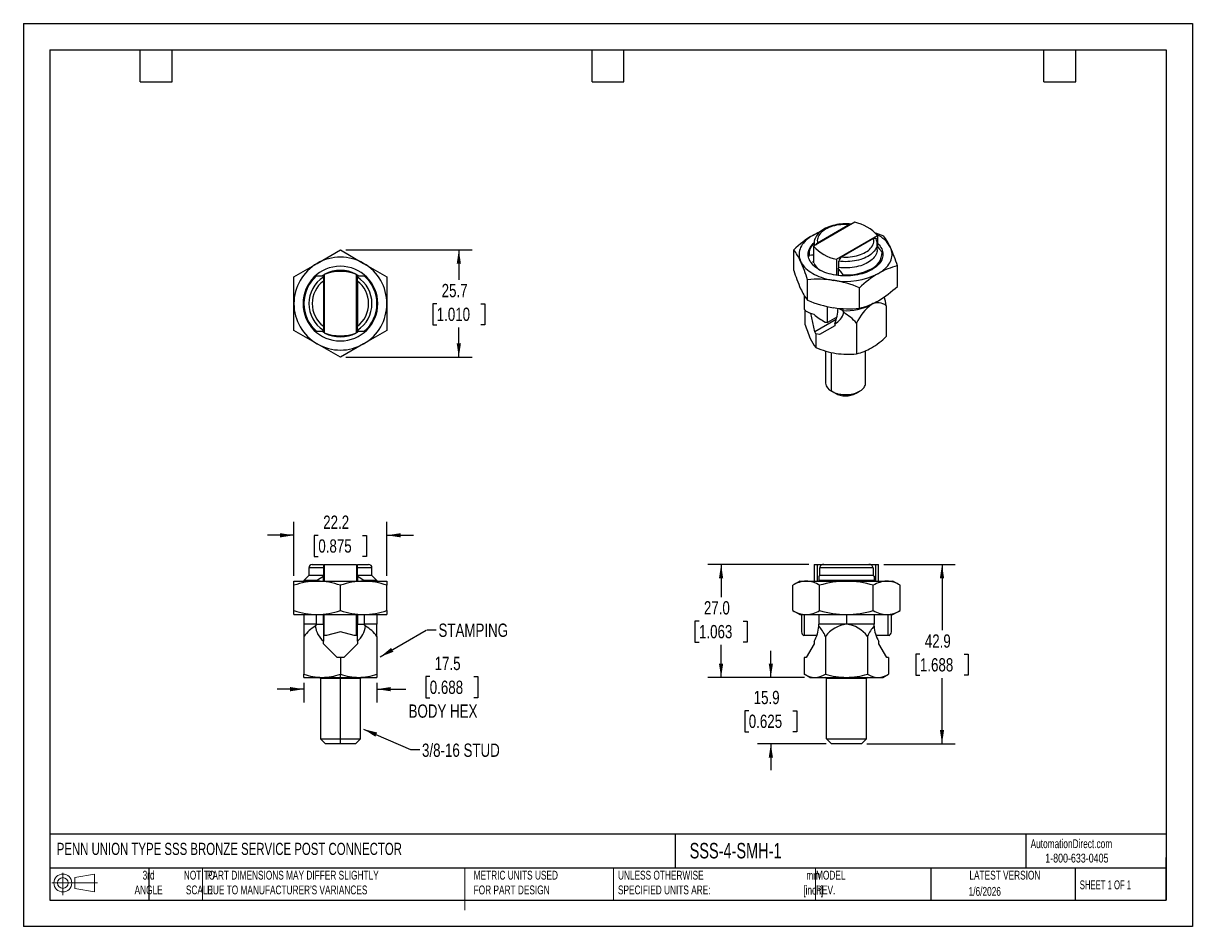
# Model space of a CAD drawing. Header units: millimetres. Extents: x 0 to 279, y 0 to 216.
import ezdxf

# ---------------------------------------------------------------- set-up
doc = ezdxf.new("R2010")
doc.units = ezdxf.units.MM
doc.linetypes.add('CENTERX2', pattern=[20.32, 12.7, -2.54, 2.54, -2.54])
doc.layers.add('DIMENSIONS', color=140, linetype='Continuous', lineweight=25)
doc.layers.add('TEXT', color=140, linetype='Continuous', lineweight=25)
doc.layers.add('SLD-DEFPOINTS', color=7, linetype='Continuous')
doc.styles.add('SLDTEXTSTYLE0', font='TXT', dxfattribs={"width": 0.7})
doc.styles.add('SLDTEXTSTYLE1', font='TXT', dxfattribs={"width": 0.65})
doc.styles.add('SLDTEXTSTYLE2', font='TXT', dxfattribs={"width": 0.75})
doc.dimstyles.new('SLDDIMSTYLE0', dxfattribs={"dimtxt": 3.175, "dimasz": 3.302, "dimexe": 0, "dimexo": 0.0625, "dimgap": 0.79375, "dimtad": 0, "dimtih": 1, "dimtoh": 1, "dimdec": 1, "dimrnd": 1e-09, "dimzin": 12, "dimdsep": 46, "dimtxsty": 'SLDTEXTSTYLE2', "dimsah": 1, "dimcen": 0.09, "dimadec": 0, "dimazin": 3, "dimtfac": 1, "dimtdec": 1, "dimtmove": 0, "dimatfit": 0, "dimfxl": 0, "dimfrac": 2, "dimtolj": 1, "dimtzin": 12, "dimarcsym": 0})
doc.dimstyles.new('SLDDIMSTYLE1', dxfattribs={"dimtxt": 0.18, "dimasz": 3.302, "dimexe": 0, "dimexo": 0.0625, "dimgap": 0, "dimtad": 0, "dimtih": 1, "dimtoh": 1, "dimdec": 0, "dimrnd": 1e-09, "dimzin": 0, "dimdsep": 46, "dimtxsty": 'Standard', "dimsah": 1, "dimcen": 0.09, "dimadec": 0, "dimazin": 0, "dimtfac": 3.302, "dimtdec": 0, "dimtofl": 0, "dimtmove": 0, "dimatfit": 3, "dimfxl": 0, "dimfrac": 2, "dimtolj": 1, "dimtzin": 0, "dimarcsym": 0})
doc.dimstyles.new('SLDDIMSTYLE2', dxfattribs={"dimtxt": 3.175, "dimasz": 3.302, "dimexe": 0, "dimexo": 0.0625, "dimgap": 0.79375, "dimtad": 0, "dimtih": 1, "dimtoh": 1, "dimdec": 1, "dimrnd": 1e-09, "dimzin": 12, "dimdsep": 46, "dimtxsty": 'SLDTEXTSTYLE2', "dimsah": 1, "dimcen": 0.09, "dimadec": 0, "dimazin": 3, "dimtfac": 1, "dimtdec": 1, "dimtofl": 0, "dimtmove": 0, "dimatfit": 3, "dimfxl": 0, "dimfrac": 2, "dimtolj": 1, "dimtzin": 12, "dimarcsym": 0})
doc.dimstyles.new('SLDDIMSTYLE3', dxfattribs={"dimtxt": 3.175, "dimasz": 3.302, "dimexe": 0, "dimexo": 0.0625, "dimgap": 0.79375, "dimtad": 0, "dimtih": 1, "dimtoh": 1, "dimdec": 1, "dimrnd": 1e-09, "dimzin": 4, "dimdsep": 46, "dimtxsty": 'SLDTEXTSTYLE2', "dimsah": 1, "dimcen": 0.09, "dimadec": 0, "dimazin": 1, "dimtfac": 1, "dimtdec": 1, "dimtofl": 0, "dimtmove": 0, "dimatfit": 3, "dimfxl": 0, "dimfrac": 2, "dimtolj": 1, "dimtzin": 12, "dimarcsym": 0})

# ---------------------------------------------------------------- blocks, each defined once
blk = doc.blocks.new('Block11')
at = {"color": 7, "linetype": 'Continuous', "lineweight": 18}
for p, q in [((0, 2.88), (10.87, 2.88)), ((2.59, 5.31), (2.59, 0)), ((5.48, 4.17), (10.18, 5.03)), ((5.48, 1.6), (5.48, 4.17)), ((10.18, 5.03), (10.18, 0.73)), ((5.48, 1.6), (10.18, 0.73))]:
    blk.add_line(p, q, dxfattribs=at)
for radius in [2.15, 1.29]:
    blk.add_circle((2.59, 2.88), radius, dxfattribs=at)
blk = doc.blocks.new('Block12')
at = {"layer": 'SLD-DEFPOINTS'}
blk.add_blockref('Block11', (0, 0), dxfattribs=at)
blk = doc.blocks.new('_D')
at = {"layer": 'DIMENSIONS'}
for p, q in [((97.11, 59.75), (96.14, 59.75)), ((96.14, 59.75), (96.14, 54.71)), ((107.66, 59.75), (108.63, 59.75)), ((108.63, 59.75), (108.63, 54.71)), ((67.03, 56.76), (60.68, 56.76)), ((67.03, 58.31), (67.03, 53.58)), ((84.49, 58.31), (84.49, 53.58)), ((84.49, 56.76), (91.4, 56.76)), ((96.14, 54.71), (97.11, 54.71)), ((108.63, 54.71), (107.66, 54.71))]:
    blk.add_line(p, q, dxfattribs=at)
for points in [[(67.03, 56.76), (63.73, 57.27), (63.73, 56.25)], [(84.49, 56.76), (87.79, 56.25), (87.79, 57.27)]]:
    blk.add_solid(points, dxfattribs=at)
at = {"layer": 'DIMENSIONS', "char_height": 3.175, "attachment_point": 1, "style": 'SLDTEXTSTYLE2'}
for s, insert in [('17.5', (98.28, 64.49)), ('0.688', (97.11, 58.8)), ('BODY HEX', (92.05, 53.11))]:
    blk.add_mtext(s, dxfattribs=dict(at, insert=insert))
blk = doc.blocks.new('_D_1')
at = {"layer": 'DIMENSIONS'}
for p, q in [((64.65, 83.85), (64.65, 96.72)), ((86.87, 83.85), (86.87, 96.72)), ((64.65, 93.54), (58.3, 93.54)), ((70.48, 93.52), (69.51, 93.52)), ((69.51, 93.52), (69.51, 88.48)), ((81.04, 93.52), (82, 93.52)), ((82, 93.52), (82, 88.48)), ((86.87, 93.54), (93.22, 93.54)), ((69.51, 88.48), (70.48, 88.48)), ((82, 88.48), (81.04, 88.48))]:
    blk.add_line(p, q, dxfattribs=at)
for points in [[(64.65, 93.54), (61.34, 94.05), (61.34, 93.04)], [(86.87, 93.54), (90.17, 93.04), (90.17, 94.05)]]:
    blk.add_solid(points, dxfattribs=at)
at = {"layer": 'DIMENSIONS', "char_height": 3.175, "attachment_point": 1, "style": 'SLDTEXTSTYLE2'}
for s, insert in [('22.2', (71.65, 98.26)), ('0.875', (70.48, 92.57))]:
    blk.add_mtext(s, dxfattribs=dict(at, insert=insert))
blk = doc.blocks.new('_D_2')
at = {"layer": 'DIMENSIONS'}
for p, q in [((77.03, 161.75), (107.23, 161.75)), ((104.05, 161.75), (104.05, 154.63)), ((98.77, 148.9), (97.81, 148.9)), ((97.81, 148.9), (97.81, 143.86)), ((109.33, 148.9), (110.3, 148.9)), ((110.3, 148.9), (110.3, 143.86)), ((97.81, 143.86), (98.77, 143.86)), ((104.05, 136.09), (104.05, 143.21)), ((110.3, 143.86), (109.33, 143.86)), ((77.03, 136.09), (107.23, 136.09))]:
    blk.add_line(p, q, dxfattribs=at)
for points in [[(104.05, 161.75), (103.55, 158.45), (104.56, 158.45)], [(104.05, 136.09), (104.56, 139.39), (103.55, 139.39)]]:
    blk.add_solid(points, dxfattribs=at)
at = {"layer": 'DIMENSIONS', "char_height": 3.175, "attachment_point": 1, "style": 'SLDTEXTSTYLE2'}
for s, insert in [('25.7', (99.95, 153.63)), ('1.010', (98.77, 147.95))]:
    blk.add_mtext(s, dxfattribs=dict(at, insert=insert))
blk = doc.blocks.new('_D_3')
at = {"layer": 'DIMENSIONS'}
for p, q in [((178.61, 59.58), (178.61, 65.93)), ((186.68, 59.58), (175.44, 59.58)), ((173.34, 51.62), (172.37, 51.62)), ((172.37, 51.62), (172.37, 46.58)), ((183.89, 51.62), (184.86, 51.62)), ((184.86, 51.62), (184.86, 46.58)), ((172.37, 46.58), (173.34, 46.58)), ((184.86, 46.58), (183.89, 46.58)), ((191.84, 43.71), (175.44, 43.71)), ((178.61, 43.71), (178.61, 37.36))]:
    blk.add_line(p, q, dxfattribs=at)
for points in [[(178.61, 59.58), (179.12, 62.88), (178.11, 62.88)], [(178.61, 43.71), (178.11, 40.4), (179.12, 40.4)]]:
    blk.add_solid(points, dxfattribs=at)
at = {"layer": 'DIMENSIONS', "char_height": 3.175, "attachment_point": 1, "style": 'SLDTEXTSTYLE2'}
for s, insert in [('15.9', (174.51, 56.36)), ('0.625', (173.34, 50.67))]:
    blk.add_mtext(s, dxfattribs=dict(at, insert=insert))
blk = doc.blocks.new('_D_4')
at = {"layer": 'DIMENSIONS'}
for p, q in [((205.65, 86.57), (222.69, 86.57)), ((219.52, 86.57), (219.52, 70.85)), ((214.24, 65.11), (213.27, 65.11)), ((213.27, 65.11), (213.27, 60.07)), ((224.79, 65.11), (225.76, 65.11)), ((225.76, 65.11), (225.76, 60.07)), ((213.27, 60.07), (214.24, 60.07)), ((219.52, 43.71), (219.52, 59.43)), ((225.76, 60.07), (224.79, 60.07)), ((201.52, 43.71), (222.69, 43.71))]:
    blk.add_line(p, q, dxfattribs=at)
for points in [[(219.52, 86.57), (219.01, 83.27), (220.02, 83.27)], [(219.52, 43.71), (220.02, 47.01), (219.01, 47.01)]]:
    blk.add_solid(points, dxfattribs=at)
at = {"layer": 'DIMENSIONS', "char_height": 3.175, "attachment_point": 1, "style": 'SLDTEXTSTYLE2'}
for s, insert in [('42.9', (215.41, 69.85)), ('1.688', (214.24, 64.17))]:
    blk.add_mtext(s, dxfattribs=dict(at, insert=insert))
blk = doc.blocks.new('_D_5')
at = {"layer": 'DIMENSIONS'}
for p, q in [((187.72, 86.57), (163.55, 86.57)), ((166.73, 86.57), (166.73, 78.78)), ((161.45, 73.05), (160.48, 73.05)), ((160.48, 73.05), (160.48, 68.01)), ((172, 73.05), (172.97, 73.05)), ((172.97, 73.05), (172.97, 68.01)), ((160.48, 68.01), (161.45, 68.01)), ((166.73, 59.58), (166.73, 67.36)), ((172.97, 68.01), (172, 68.01)), ((186.68, 59.58), (163.55, 59.58))]:
    blk.add_line(p, q, dxfattribs=at)
for points in [[(166.73, 86.57), (166.22, 83.27), (167.23, 83.27)], [(166.73, 59.58), (167.23, 62.88), (166.22, 62.88)]]:
    blk.add_solid(points, dxfattribs=at)
at = {"layer": 'DIMENSIONS', "char_height": 3.175, "attachment_point": 1, "style": 'SLDTEXTSTYLE2'}
for s, insert in [('27.0', (162.62, 77.79)), ('1.063', (161.45, 72.1))]:
    blk.add_mtext(s, dxfattribs=dict(at, insert=insert))

msp = doc.modelspace()

# ---------------------------------------------------------------- linework, layer by layer
at = {"color": 7, "linetype": 'Continuous'}
for p, q in [((0, 215.9), (0, 0)), ((0, 215.9), (279.4, 215.9)), ((279.4, 215.9), (279.4, 0)), ((279.4, 0), (0, 0))]:
    msp.add_line(p, q, dxfattribs=at)
for p, q in [((198.66, 168.36), (188.8, 162.67)), ((197.4, 167.79), (189.79, 163.4)), ((194.28, 159.51), (204.14, 165.2)), ((204.14, 165.2), (204.14, 162.51)), ((188.8, 162.67), (188.8, 158.63)), ((188.93, 163.29), (188.93, 163.3)), ((188.93, 163.29), (188.93, 162.74)), ((203.15, 164.48), (195.54, 160.08)), ((204.01, 161.8), (204.01, 163.29)), ((204.01, 163.29), (204.01, 163.27)), ((204.01, 162.66), (204.01, 162.66)), ((70.2, 158.54), (75.76, 161.75)), ((75.76, 161.75), (81.31, 158.54)), ((184.08, 156.87), (184.08, 161.79)), ((187.74, 160.82), (187.74, 160.52)), ((187.76, 160.15), (187.76, 160.46)), ((194.28, 159.51), (194.28, 155.68)), ((205.2, 160.52), (205.2, 160.82)), ((64.65, 155.34), (70.2, 158.54)), ((81.31, 158.54), (86.87, 155.34)), ((194.67, 157.27), (194.67, 155.63)), ((194.85, 157.55), (194.85, 159.04)), ((202.64, 157.26), (202.64, 156.96)), ((208.86, 153.04), (208.86, 157.95)), ((64.65, 148.92), (64.65, 155.34)), ((70.05, 155.52), (71.69, 155.52)), ((71.69, 155.52), (71.69, 155.75)), ((71.69, 155.52), (71.69, 155.27)), ((71.69, 155.27), (71.69, 154.31)), ((71.69, 154.31), (71.69, 143.53)), ((71.89, 155.89), (71.89, 141.95)), ((79.63, 141.95), (79.63, 155.89)), ((79.82, 155.75), (79.82, 155.52)), ((79.82, 155.52), (81.47, 155.52)), ((79.82, 155.27), (79.82, 155.52)), ((79.82, 154.31), (79.82, 155.27)), ((79.82, 154.31), (79.82, 143.53)), ((86.87, 155.34), (86.87, 148.92)), ((187.4, 149.72), (187.4, 154.63)), ((195.84, 155.8), (195.84, 155.54)), ((199.79, 147.8), (199.79, 152.71)), ((64.65, 142.5), (64.65, 148.92)), ((67.03, 148.92), (66.83, 148.92)), ((84.49, 148.92), (84.69, 148.92)), ((86.87, 148.92), (86.87, 142.5)), ((186.66, 147.54), (186.66, 150.77)), ((192.14, 144.38), (192.14, 148.23)), ((203, 148.93), (202.64, 148.71)), ((202.64, 148.76), (202.64, 148.71)), ((206.21, 148.4), (206.21, 141.03)), ((186.73, 147.44), (186.73, 144.04)), ((189.1, 142.19), (188.2, 146.6)), ((194.38, 145.67), (192.14, 144.38)), ((194.89, 147.79), (195.84, 147.24)), ((195.84, 147.72), (195.84, 147.24)), ((70.2, 139.3), (64.65, 142.5)), ((71.69, 143.53), (71.69, 142.57)), ((71.69, 142.57), (71.69, 142.32)), ((79.82, 142.57), (79.82, 143.53)), ((79.82, 142.32), (79.82, 142.57)), ((86.87, 142.5), (81.31, 139.3)), ((194.24, 145.15), (189.1, 142.19)), ((193.87, 143.64), (190.23, 141.53)), ((193.87, 144.12), (193.87, 143.64)), ((199.08, 144.28), (199.08, 136.91)), ((71.69, 142.32), (71.69, 142.09)), ((79.82, 142.09), (79.82, 142.32)), ((189.34, 141.67), (189.1, 142.19)), ((189.34, 141.67), (189.34, 138.42)), ((190.23, 141.53), (189.34, 141.67)), ((75.76, 136.09), (70.2, 139.3)), ((81.31, 139.3), (75.76, 136.09)), ((191.71, 137.6), (191.71, 129.91)), ((193.1, 127.96), (193.1, 137.24)), ((201.23, 129.91), (201.23, 137.63)), ((193.94, 127.48), (193.1, 127.96)), ((199, 127.48), (199.84, 127.97)), ((68.22, 83.95), (67.03, 82.76)), ((68.22, 85.77), (68.22, 83.95)), ((71.69, 85.77), (68.22, 85.77)), ((71.69, 83.95), (68.22, 83.95)), ((69.01, 86.57), (71.69, 86.57)), ((71.69, 86.57), (71.69, 85.77)), ((71.69, 85.77), (71.69, 83.95)), ((71.69, 83.95), (71.69, 83.74)), ((71.89, 86.57), (79.63, 86.57)), ((71.89, 86.57), (71.89, 82.58)), ((79.63, 86.57), (79.63, 82.58)), ((79.82, 86.57), (82.51, 86.57)), ((79.82, 85.77), (79.82, 86.57)), ((79.82, 83.95), (79.82, 85.77)), ((83.3, 85.77), (79.82, 85.77)), ((83.3, 83.95), (79.82, 83.95)), ((79.82, 83.74), (79.82, 83.95)), ((83.3, 83.95), (83.3, 85.77)), ((84.49, 82.76), (83.3, 83.95)), ((188.99, 86.57), (188.99, 82.58)), ((188.99, 86.57), (189.71, 86.57)), ((189.71, 86.57), (189.71, 82.58)), ((189.71, 86.57), (191.3, 86.57)), ((203.03, 85.77), (190.33, 85.77)), ((190.33, 83.95), (190.33, 85.77)), ((203.03, 83.95), (190.33, 83.95)), ((191.3, 86.57), (202.07, 86.57)), ((202.07, 86.57), (203.65, 86.57)), ((203.03, 85.77), (203.03, 83.95)), ((203.65, 86.57), (203.65, 82.58)), ((203.65, 86.57), (204.38, 86.57)), ((204.38, 82.58), (204.38, 86.57)), ((64.65, 81.59), (64.65, 82.58)), ((64.65, 82.58), (70.2, 82.58)), ((64.65, 75.57), (64.65, 81.59)), ((67.03, 82.76), (67.03, 82.58)), ((70.05, 82.76), (67.03, 82.76)), ((70.05, 82.58), (70.05, 82.76)), ((70.2, 82.58), (81.31, 82.58)), ((71.69, 82.58), (71.69, 83.74)), ((75.76, 75.57), (75.76, 81.59)), ((79.82, 83.74), (79.82, 82.58)), ((81.31, 82.58), (86.87, 82.58)), ((81.47, 82.76), (81.47, 82.58)), ((84.49, 82.76), (81.47, 82.76)), ((84.49, 82.76), (84.49, 82.58)), ((86.87, 82.58), (86.87, 81.59)), ((86.87, 75.57), (86.87, 81.59)), ((185.57, 82.58), (183.85, 81.59)), ((183.85, 75.57), (183.85, 81.59)), ((185.57, 82.58), (187.06, 82.58)), ((187.06, 82.58), (196.68, 82.58)), ((190.08, 82.76), (190.08, 82.58)), ((196.68, 82.76), (190.08, 82.76)), ((190.27, 75.57), (190.27, 81.59)), ((203.29, 82.76), (196.68, 82.76)), ((196.68, 82.76), (196.68, 82.58)), ((196.68, 82.58), (206.31, 82.58)), ((203.1, 75.57), (203.1, 81.59)), ((203.29, 83.74), (203.29, 82.76)), ((203.29, 82.76), (203.29, 82.58)), ((206.31, 82.58), (207.79, 82.58)), ((209.52, 81.59), (207.79, 82.58)), ((209.51, 75.57), (209.51, 81.59)), ((64.65, 74.58), (64.65, 75.57)), ((86.87, 75.57), (86.87, 74.58)), ((183.85, 75.57), (185.57, 74.58)), ((207.79, 74.58), (209.52, 75.57)), ((64.65, 74.58), (70.2, 74.58)), ((67.03, 74.58), (67.03, 72.28)), ((70.05, 72.28), (70.05, 74.58)), ((70.2, 74.58), (81.31, 74.58)), ((71.69, 72.28), (71.69, 74.58)), ((71.89, 69.55), (71.89, 74.58)), ((79.63, 69.55), (79.63, 74.58)), ((79.82, 74.58), (79.82, 72.28)), ((81.31, 74.58), (86.87, 74.58)), ((81.47, 74.58), (81.47, 72.28)), ((84.49, 74.58), (84.49, 72.28)), ((185.57, 74.58), (187.06, 74.58)), ((185.95, 74.58), (185.95, 70.44)), ((186.68, 69.55), (186.68, 74.58)), ((187.06, 74.58), (196.68, 74.58)), ((190.08, 74.58), (190.08, 72.28)), ((196.68, 74.58), (206.31, 74.58)), ((196.68, 74.58), (196.68, 72.28)), ((203.29, 74.58), (203.29, 72.28)), ((206.31, 74.58), (207.79, 74.58)), ((206.68, 69.55), (206.68, 74.58)), ((207.41, 70.44), (207.41, 74.58)), ((70.05, 72.28), (67.03, 72.28)), ((70.05, 72.28), (71.69, 72.28)), ((71.69, 72.28), (71.69, 68.2)), ((75.76, 70.44), (72.44, 69.55)), ((79.08, 69.55), (75.76, 70.44)), ((79.82, 68.2), (79.82, 72.28)), ((79.82, 72.28), (81.47, 72.28)), ((84.49, 72.28), (81.47, 72.28)), ((196.68, 72.28), (190.08, 72.28)), ((203.29, 72.28), (196.68, 72.28)), ((67.03, 69.38), (67.03, 60.36)), ((71.69, 67.61), (71.69, 68.2)), ((74.96, 64.34), (71.69, 67.61)), ((72.44, 69.55), (71.89, 69.55)), ((79.82, 67.61), (76.56, 64.34)), ((79.63, 69.55), (79.08, 69.55)), ((79.82, 68.2), (79.82, 67.61)), ((84.49, 69.38), (84.49, 60.36)), ((186.68, 69.55), (186.48, 69.55)), ((189.59, 69.55), (186.68, 69.55)), ((188.95, 67.61), (187.06, 64.34)), ((188.95, 68.2), (188.95, 67.61)), ((191.64, 69.38), (191.64, 60.36)), ((201.72, 69.38), (201.72, 60.36)), ((206.68, 69.55), (203.77, 69.55)), ((204.42, 67.61), (204.42, 68.2)), ((206.3, 64.34), (204.42, 67.61)), ((206.88, 69.55), (206.68, 69.55)), ((75.76, 64.34), (74.96, 64.34)), ((75.76, 64.34), (75.76, 60.36)), ((76.56, 64.34), (75.76, 64.34)), ((186.6, 64.34), (186.6, 60.36)), ((187.06, 64.34), (186.6, 64.34)), ((206.76, 64.34), (206.3, 64.34)), ((206.76, 64.34), (206.76, 60.36)), ((67.03, 59.58), (67.03, 60.36)), ((67.03, 59.58), (71.39, 59.58)), ((71, 59.33), (71, 44.9)), ((75.76, 59.33), (71, 59.33)), ((71.39, 59.58), (75.76, 59.58)), ((75.76, 59.58), (75.76, 60.36)), ((75.76, 59.58), (80.12, 59.58)), ((75.76, 59.58), (75.76, 59.33)), ((75.76, 44.9), (75.76, 59.33)), ((80.52, 59.33), (75.76, 59.33)), ((80.12, 59.58), (84.49, 59.58)), ((80.52, 44.9), (80.52, 59.33)), ((84.49, 60.36), (84.49, 59.58)), ((187.95, 59.58), (186.6, 60.36)), ((187.95, 59.58), (189.12, 59.58)), ((189.12, 59.58), (196.68, 59.58)), ((201.44, 59.33), (191.92, 59.33)), ((191.92, 44.9), (191.92, 59.33)), ((196.68, 59.58), (204.24, 59.58)), ((201.44, 44.9), (201.44, 59.33)), ((204.24, 59.58), (205.41, 59.58)), ((205.41, 59.58), (206.77, 60.36)), ((71, 44.9), (72.19, 43.71)), ((71, 44.9), (75.76, 44.9)), ((75.76, 43.71), (75.76, 44.9)), ((75.76, 44.9), (80.52, 44.9)), ((79.33, 43.71), (80.52, 44.9)), ((191.92, 44.9), (201.44, 44.9)), ((193.11, 43.71), (191.92, 44.9)), ((200.25, 43.71), (201.44, 44.9)), ((75.76, 43.71), (72.19, 43.71)), ((79.33, 43.71), (75.76, 43.71)), ((200.25, 43.71), (193.11, 43.71))]:
    msp.add_line(p, q)
at = {"color": 140, "linetype": 'Continuous', "lineweight": 18}
for p, q in [((42.84, 13.97), (42.84, 6.35)), ((105.48, 13.97), (105.48, 6.35)), ((105.48, 11.59), (105.48, 3.97)), ((141, 13.97), (141, 6.35)), ((189.3, 13.97), (189.3, 6.35))]:
    msp.add_line(p, q, dxfattribs=at)
at = {"flags": 128}
for points in [[(197.8, 167.9), (197.34, 167.95), (196.84, 167.97), (196.34, 167.98), (195.83, 167.96), (195.33, 167.92), (194.84, 167.87), (194.35, 167.79), (193.87, 167.7), (193.4, 167.58), (192.95, 167.45), (192.51, 167.29), (192.08, 167.12), (191.68, 166.93), (191.29, 166.72), (190.93, 166.5), (190.59, 166.26), (190.28, 166), (190, 165.73), (189.74, 165.44), (189.52, 165.14), (189.34, 164.84), (189.19, 164.52), (189.07, 164.21), (188.99, 163.88), (188.94, 163.56), (188.93, 163.3)], [(197.4, 167.79), (196.89, 167.82), (196.37, 167.83), (195.85, 167.81), (195.33, 167.77), (194.83, 167.71), (194.33, 167.63), (193.84, 167.52), (193.37, 167.4), (192.92, 167.25), (192.49, 167.08), (192.08, 166.89), (191.7, 166.69), (191.35, 166.47), (191.02, 166.23), (190.73, 165.99), (190.48, 165.72), (190.26, 165.45), (190.07, 165.17), (189.93, 164.88), (189.82, 164.59), (189.75, 164.29), (189.72, 163.99), (189.74, 163.69), (189.79, 163.4)], [(197.85, 167.89), (197.65, 167.89), (197.4, 167.79)], [(188.61, 165.22), (188.17, 164.94), (187.75, 164.66), (187.37, 164.36), (187.01, 164.05), (186.69, 163.72), (186.4, 163.39), (186.14, 163.05), (185.92, 162.7), (185.74, 162.34), (185.59, 161.98), (185.48, 161.61), (185.4, 161.24), (185.36, 160.87), (185.36, 160.49), (185.4, 160.12), (185.48, 159.75), (185.59, 159.38), (185.74, 159.02)], [(188.61, 165.22), (189.52, 165.7), (190.44, 166.13)], [(203.59, 165.82), (204.28, 165.59), (205.54, 165.11)], [(202.78, 157.03), (202.36, 156.8), (201.91, 156.59), (201.43, 156.39), (200.94, 156.22), (200.42, 156.06), (199.89, 155.92), (199.34, 155.8), (198.78, 155.7), (198.21, 155.62), (197.64, 155.57), (197.05, 155.54), (196.47, 155.52), (195.89, 155.54), (195.3, 155.57), (194.73, 155.62), (194.16, 155.7), (193.6, 155.8), (193.05, 155.92), (192.52, 156.06), (192.01, 156.22), (191.51, 156.39), (191.03, 156.59), (190.58, 156.8), (190.16, 157.03), (189.76, 157.28), (189.39, 157.54), (189.05, 157.82), (188.74, 158.1), (188.46, 158.4), (188.22, 158.71), (188.01, 159.02), (187.84, 159.35), (187.71, 159.67), (187.62, 160.01), (187.56, 160.34), (187.54, 160.68), (187.56, 161.02), (187.62, 161.35), (187.71, 161.69), (187.84, 162.01), (188.01, 162.34), (188.22, 162.65), (188.46, 162.96), (188.74, 163.26), (188.92, 163.43)], [(189.79, 163.4), (189.55, 163.22), (189.35, 162.99)], [(204.01, 163.27), (203.99, 162.98), (203.94, 162.67), (203.84, 162.37), (203.71, 162.07), (203.54, 161.77), (203.33, 161.48), (203.09, 161.2), (202.82, 160.94), (202.51, 160.68), (202.17, 160.44), (201.8, 160.21), (201.41, 160), (200.99, 159.8), (200.54, 159.62), (200.08, 159.47), (199.6, 159.33), (199.1, 159.21), (198.59, 159.11), (198.06, 159.03), (197.53, 158.98), (197, 158.95), (196.46, 158.93), (195.92, 158.95), (195.38, 158.98), (194.85, 159.04)], [(195.54, 160.08), (196.05, 160.05), (196.57, 160.04), (197.09, 160.06), (197.61, 160.1), (198.11, 160.16), (198.61, 160.24), (199.1, 160.35), (199.57, 160.48), (200.02, 160.62), (200.45, 160.79), (200.86, 160.98), (201.24, 161.18), (201.59, 161.4), (201.92, 161.64), (202.21, 161.89), (202.46, 162.15), (202.68, 162.42), (202.87, 162.7), (203.01, 162.99), (203.12, 163.28), (203.19, 163.58), (203.22, 163.88), (203.2, 164.18), (203.15, 164.48)], [(204.14, 163.32), (204.2, 163.26), (204.48, 162.96), (204.72, 162.65), (204.93, 162.34), (205.1, 162.01), (205.23, 161.69), (205.32, 161.35), (205.38, 161.02), (205.4, 160.68), (205.38, 160.34), (205.32, 160.01), (205.23, 159.67), (205.1, 159.35), (204.93, 159.02), (204.72, 158.71), (204.48, 158.4), (204.2, 158.1), (203.89, 157.82), (203.55, 157.54), (203.18, 157.28), (202.78, 157.03)], [(203.15, 164.48), (203.39, 164.57), (203.61, 164.58), (203.7, 164.53), (203.77, 164.46), (203.8, 164.39)], [(204.01, 162.66), (204.58, 161.97), (205.18, 161.19)], [(204.33, 156.14), (204.77, 156.41), (205.19, 156.7), (205.57, 157), (205.93, 157.31), (206.25, 157.63), (206.54, 157.97), (206.8, 158.31), (207.02, 158.66), (207.2, 159.02), (207.35, 159.38), (207.47, 159.75), (207.54, 160.12), (207.58, 160.49), (207.58, 160.87), (207.54, 161.24), (207.47, 161.61), (207.35, 161.98), (207.2, 162.34)], [(187.76, 160.46), (188.36, 160.55), (188.8, 160.58)], [(204.01, 161.8), (203.99, 161.49), (203.94, 161.18), (203.84, 160.88), (203.71, 160.57), (203.54, 160.28), (203.33, 159.99), (203.09, 159.71), (202.82, 159.44), (202.51, 159.19), (202.17, 158.95), (201.8, 158.72), (201.41, 158.51), (200.99, 158.31), (200.54, 158.13), (200.08, 157.98), (199.6, 157.84), (199.1, 157.72), (198.59, 157.62), (198.06, 157.54), (197.53, 157.49), (197, 157.45), (196.46, 157.44), (195.92, 157.46), (195.38, 157.49), (194.85, 157.55)], [(185.74, 159.02), (185.92, 158.66), (186.14, 158.31), (186.4, 157.97), (186.69, 157.63), (187.01, 157.31), (187.37, 157), (187.75, 156.7), (188.17, 156.41), (188.61, 156.14), (189.08, 155.89), (189.58, 155.65), (190.1, 155.42), (190.64, 155.22), (191.2, 155.03), (191.77, 154.87), (192.37, 154.72), (192.97, 154.59), (193.59, 154.48)], [(188.8, 158.66), (188.79, 158.69), (188.67, 158.99)], [(194.67, 157.27), (194.77, 157.42), (194.85, 157.55)], [(194.67, 157.27), (195.24, 156.57), (195.84, 155.8)], [(71.35, 155.53), (71.78, 155.8), (71.89, 155.86)], [(79.63, 155.86), (79.73, 155.8), (80.17, 155.54)], [(196.04, 146.76), (195.93, 147.03), (195.84, 147.24)], [(70.05, 142.32), (70.89, 142.32), (71.69, 142.32)], [(71.89, 141.98), (71.78, 142.03), (71.35, 142.3)], [(80.17, 142.31), (79.73, 142.03), (79.63, 141.98)], [(79.82, 142.32), (80.63, 142.32), (81.47, 142.32)], [(193.1, 127.96), (193.42, 127.8), (193.76, 127.65), (194.12, 127.52), (194.5, 127.41), (194.9, 127.31), (195.31, 127.24), (195.73, 127.19), (196.15, 127.17), (196.58, 127.16), (197, 127.18), (197.43, 127.22), (197.84, 127.28), (198.24, 127.36), (198.63, 127.46), (199, 127.58), (199.36, 127.72), (199.68, 127.88), (199.99, 128.05), (200.26, 128.24), (200.5, 128.45), (200.71, 128.66), (200.89, 128.89), (201.03, 129.12), (201.14, 129.36), (201.2, 129.6), (201.23, 129.85), (201.23, 129.91)], [(190.08, 83.74), (190.22, 83.85), (190.33, 83.95)], [(203.03, 83.95), (203.17, 83.83), (203.29, 83.74)], [(70.05, 82.76), (70.89, 83.28), (71.69, 83.74)], [(79.82, 83.74), (80.63, 83.28), (81.47, 82.76)], [(190.08, 83.74), (190.08, 83.28), (190.08, 82.76)], [(67.03, 72.28), (67.03, 72.26), (67.03, 72.21), (67.03, 72.13), (67.03, 72.02), (67.03, 71.91), (67.03, 71.8), (67.03, 71.66), (67.03, 71.51), (67.03, 71.34), (67.03, 70.8), (67.03, 70.15), (67.03, 69.38)], [(70.05, 72.28), (69.88, 72.04), (69.76, 71.85)], [(81.76, 71.85), (81.6, 72.09), (81.47, 72.28)], [(84.49, 69.38), (84.49, 69.78), (84.49, 70.15), (84.49, 70.49), (84.49, 70.8), (84.49, 71.09), (84.49, 71.34), (84.49, 71.55), (84.49, 71.73), (84.49, 71.89), (84.49, 72.02), (84.49, 72.21), (84.49, 72.28)], [(190.07, 71.85), (190.08, 72.09), (190.08, 72.28)], [(203.3, 71.85), (203.29, 72.09), (203.29, 72.28)]]:
    msp.add_lwpolyline(points, dxfattribs=at)
for centre, radius, start, end in [((196.71, 158.66), 9.89, 41.355, 78.6504), ((202.19, 142.54), 26.43, 120.9103, 133.2632), ((194.62, 154.7), 12.11, 111.0959, 119.7602), ((200.93, 158.98), 7.12, 28.184, 64.8074), ((194.99, 156.89), 13.37, 24.0377, 37.8977), ((191.28, 160.73), 3.53, 132.0334, 184.4054), ((196.23, 169.21), 9.89, 221.355, 258.6504), ((191.47, 163.29), 2.54, 180.0205, 191.6615), ((201.19, 163.34), 2.82, 358.6285, 21.83), ((169.45, 145.54), 41.32, 17.4736, 23.9822), ((75.76, 148.92), 11.11, 60, 120), ((173.72, 153.69), 13.15, 23.9197, 38.0157), ((196.17, 158.92), 1.32, 118.6865, 174.8371), ((200.96, 161.13), 4.22, 293.549, 0.7935), ((75.76, 148.92), 11.11, 120, 180), ((75.76, 148.92), 8.93, 0, 180), ((75.76, 145.95), 10.67, 68.7096, 111.2904), ((75.76, 148.92), 7.95, 62.1221, 117.8779), ((75.76, 148.92), 11.11, 0, 60), ((222.35, 168.85), 40.11, 197.3746, 204.0812), ((149.12, 142.65), 40.11, 17.3746, 24.0812), ((192.94, 160.84), 4.68, 209.6042, 238.8708), ((196.63, 168.67), 12.89, 266.4737, 297.795), ((212.81, 141.46), 16.95, 103.453, 120.016), ((75.76, 148.92), 8.73, 130.8553, 229.1447), ((75.76, 148.92), 7.54, 122.612, 237.388), ((75.76, 148.92), 6.75, 127.0386, 232.9614), ((75.76, 148.92), 7.54, 302.612, 57.388), ((75.76, 148.92), 6.75, 307.0386, 52.9614), ((75.76, 148.92), 8.73, 0, 49.1447), ((189.89, 129.26), 25.49, 81.6461, 95.6147), ((196.49, 171.27), 17.03, 260.1981, 297.388), ((188.98, 126.58), 28.29, 67.5269, 80.6094), ((218.23, 133.03), 26.97, 121.0346, 133.1389), ((197.76, 157.82), 13.15, 203.9197, 218.0157), ((190.42, 172.72), 26.97, 301.0346, 313.1389), ((75.76, 148.92), 11.11, 180, 240), ((75.76, 148.92), 8.93, 180, 0), ((75.76, 148.92), 11.11, 300, 0), ((75.76, 148.92), 8.73, 310.8553, 0), ((198.21, 175.86), 28.29, 247.5269, 260.6094), ((196.63, 160.11), 12.89, 266.4737, 297.795), ((209.97, 139.15), 12.04, 127.4912, 154.7776), ((195.85, 164.29), 16.95, 283.453, 300.016), ((204.21, 146.01), 3.12, 50.0661, 120.0736), ((148.86, 138.22), 58.24, 10.0643, 12.2213), ((191.17, 150.97), 5.67, 217.2936, 221.3165), ((190.41, 152.67), 6.47, 237.2751, 256.3636), ((197.93, 156.67), 13.7, 228.6623, 242.4868), ((197.3, 173.17), 25.49, 261.6461, 275.6147), ((184.2, 148.14), 10.48, 337.3962, 358.2102), ((192.31, 147.6), 3.82, 294.1825, 347.2858), ((189.66, 135.84), 12.65, 41.8734, 59.728), ((216.81, 153.45), 31.51, 197.3746, 204.0812), ((195.87, 159.12), 15.21, 253.6978, 255.782), ((75.76, 151.89), 10.67, 248.7096, 291.2904), ((75.76, 148.92), 7.95, 242.1221, 297.8779), ((197.48, 144.78), 10.33, 203.9196, 218.0158), ((191.88, 156.29), 20.93, 300.9601, 313.2134), ((75.76, 148.92), 11.11, 240, 300), ((197.84, 158.96), 22.23, 247.5268, 260.6094), ((197.12, 156.85), 20.03, 261.6461, 275.6147), ((195.98, 149.87), 13.32, 283.4531, 300.0158), ((194.1, 130.15), 2.4, 185.8173, 245.5029), ((196.47, 132.34), 5.47, 242.528, 297.4773), ((69.01, 85.77), 0.794, 90, 180), ((82.51, 85.77), 0.794, 0, 90), ((191.2, 85.7), 0.876, 83.8743, 174.9326), ((202.16, 85.7), 0.876, 5.0708, 96.1223), ((70.48, 64.97), 17.62, 90.9099, 109.3463), ((69.96, 65.2), 17.38, 70.5286, 89.2152), ((81.59, 64.97), 17.62, 90.9099, 109.3463), ((81.08, 65.2), 17.38, 70.5286, 89.2152), ((187.32, 76.06), 6.52, 92.2811, 122.1031), ((186.84, 76.19), 6.4, 57.5936, 88.0222), ((196.98, 59.42), 23.17, 90.739, 106.8489), ((196.43, 59.7), 22.88, 73.0494, 89.3627), ((206.56, 76.06), 6.52, 92.2811, 122.1031), ((206.08, 76.19), 6.4, 57.5936, 88.0222), ((70.44, 91.96), 17.38, 250.5286, 269.2152), ((69.92, 92.19), 17.62, 270.9099, 289.3463), ((81.55, 91.96), 17.38, 250.5286, 269.2152), ((81.04, 92.19), 17.62, 270.9099, 289.3463), ((187.28, 80.97), 6.4, 237.5936, 268.0222), ((186.8, 81.1), 6.52, 272.2811, 302.1031), ((196.94, 97.46), 22.88, 253.0494, 269.3627), ((196.38, 97.74), 23.17, 270.739, 286.8489), ((206.53, 80.97), 6.4, 237.5936, 268.0222), ((206.05, 81.1), 6.52, 272.2811, 302.1031), ((74.52, 63.83), 9.32, 120.7069, 143.4397), ((75.6, 72.61), 5.89, 187.4377, 228.5255), ((75.84, 72.65), 5.97, 311.7768, 352.26), ((76.89, 63.71), 9.49, 36.7572, 59.0961), ((187.13, 70.54), 1.19, 184.9521, 236.5614), ((182.14, 72.28), 7.94, 329.0295, 356.8642), ((184.04, 66.26), 8.21, 22.3531, 42.85), ((197.69, 64.7), 7.65, 97.5551, 142.2099), ((196.05, 65.35), 6.95, 35.4073, 84.8277), ((209.15, 66.37), 8.01, 136.8865, 157.9104), ((211.22, 72.28), 7.94, 183.1358, 210.9705), ((206.19, 70.56), 1.23, 304.347, 354.1394), ((71.58, 73.24), 13.66, 250.5286, 269.2152), ((70.74, 59.33), 0.254, 0, 90), ((71.17, 73.42), 13.84, 270.9098, 289.3463), ((80.31, 73.24), 13.66, 250.5286, 269.2152), ((79.9, 73.42), 13.84, 270.9098, 289.3463), ((80.78, 59.33), 0.254, 90, 180), ((189.29, 64.6), 5.03, 237.5936, 268.0222), ((188.92, 64.7), 5.13, 272.2811, 302.1032), ((196.88, 77.56), 17.98, 253.0504, 269.3616), ((191.66, 59.33), 0.254, 0, 90), ((196.47, 77.63), 18.05, 270.671, 286.917), ((201.7, 59.33), 0.254, 90, 180), ((204.42, 64.6), 5.03, 237.5936, 268.0222), ((204.04, 64.7), 5.13, 272.2811, 302.1032)]:
    msp.add_arc(centre, radius, start, end)
at = {"layer": 'TEXT'}
for p, q in [((6.35, 209.55), (273.05, 209.55)), ((6.35, 209.55), (6.35, 6.35)), ((27.94, 201.93), (27.94, 209.55)), ((35.56, 201.93), (35.56, 209.55)), ((135.89, 201.93), (135.89, 209.55)), ((143.51, 201.93), (143.51, 209.55)), ((243.84, 201.93), (243.84, 209.55)), ((251.46, 201.93), (251.46, 209.55)), ((273.05, 209.55), (273.05, 6.35)), ((27.94, 201.93), (35.56, 201.93)), ((135.89, 201.93), (143.51, 201.93)), ((243.84, 201.93), (251.46, 201.93)), ((273.05, 22.13), (6.35, 22.13)), ((155.76, 22.13), (155.76, 13.97)), ((239.58, 22.13), (239.58, 13.97)), ((273.05, 6.35), (273.05, 16.51)), ((273.05, 13.97), (6.35, 13.97)), ((30, 13.97), (30, 6.35)), ((216.81, 13.97), (216.81, 6.35)), ((251.35, 13.97), (251.35, 6.35)), ((6.35, 6.35), (273.05, 6.35))]:
    msp.add_line(p, q, dxfattribs=at)

# ---------------------------------------------------------------- block references
at = {"layer": 'SLD-DEFPOINTS'}
msp.add_blockref('Block12', (6.84, 7.55), dxfattribs=at)

# ---------------------------------------------------------------- texts
at = {"layer": 'TEXT', "linetype": 'CENTERX2', "lineweight": 18}
for s, insert, char_height, attachment_point, style in [('STAMPING', (99.19, 72.44), 3.175, 1, 'SLDTEXTSTYLE2'), ('3/8-16 STUD', (95.26, 43.76), 3.175, 1, 'SLDTEXTSTYLE2'), ('PENN UNION TYPE SSS BRONZE SERVICE POST CONNECTOR', (7.97, 20.04), 2.9104, 1, 'SLDTEXTSTYLE0'), ('SSS-4-SMH-1', (159.21, 20.01), 3.7042, 1, 'SLDTEXTSTYLE0'), ('AutomationDirect.com', (240.69, 20.88), 2.1167, 1, 'SLDTEXTSTYLE0'), ('1-800-633-0405', (244.19, 17.44), 2.1167, 1, 'SLDTEXTSTYLE2'), ('3rd^JANGLE', (29.93, 13.36), 2.117, 2, 'SLDTEXTSTYLE0'), ('NOT TO^JSCALE', (42.09, 13.36), 2.1167, 2, 'SLDTEXTSTYLE0'), ("PART DIMENSIONS MAY DIFFER SLIGHTLY ^JDUE TO MANUFACTURER'S VARIANCES", (43.85, 13.36), 2.1167, 1, 'SLDTEXTSTYLE0'), ('METRIC UNITS USED ^JFOR PART DESIGN', (107.6, 13.36), 2.1167, 1, 'SLDTEXTSTYLE0'), ('UNLESS OTHERWISE ^JSPECIFIED UNITS ARE:', (142.08, 13.36), 2.1167, 1, 'SLDTEXTSTYLE0'), ('mm^J[inch]', (188.74, 13.31), 2.117, 2, 'SLDTEXTSTYLE0'), ('MODEL ^JREV.', (189.41, 13.36), 2.1167, 1, 'SLDTEXTSTYLE0'), ('LATEST VERSION', (234.55, 13.36), 2.1167, 2, 'SLDTEXTSTYLE0'), ('1/6/2026', (229.74, 9.49), 2.117, 2, 'SLDTEXTSTYLE0'), ('SHEET 1 OF 1', (252.44, 11.05), 2.1167, 1, 'SLDTEXTSTYLE1')]:
    msp.add_mtext(s, dxfattribs=dict(at, insert=insert, char_height=char_height, attachment_point=attachment_point, style=style))

# ---------------------------------------------------------------- dimensions: what is measured, and where the dimension line sits
at = {"layer": 'DIMENSIONS'}
for base, p1, p2, dimstyle, picture, middle in [((104.05, 136.09), (75.76, 161.75), (75.76, 136.09), 'SLDDIMSTYLE2', '_D_2', (104.05, 148.92)), ((166.73, 59.58), (188.99, 86.57), (187.95, 59.58), 'SLDDIMSTYLE3', '_D_5', (166.73, 73.07)), ((219.52, 43.71), (204.38, 86.57), (200.25, 43.71), 'SLDDIMSTYLE2', '_D_4', (219.52, 65.14)), ((178.61, 59.58), (193.11, 43.71), (187.95, 59.58), 'SLDDIMSTYLE0', '_D_3', (178.61, 51.64))]:
    dim = msp.add_linear_dim(base=base, p1=p1, p2=p2, angle=90, dimstyle=dimstyle, dxfattribs=at)
    dim.commit()
    dim.dimension.update_dxf_attribs({"geometry": picture, "text_midpoint": middle, "dimtype": 160})
dim = msp.add_linear_dim(base=(64.65, 93.54), p1=(86.87, 82.58), p2=(64.65, 82.58), dimstyle='SLDDIMSTYLE0', dxfattribs=at)
dim.commit()
dim.dimension.update_dxf_attribs({"geometry": '_D_1', "text_midpoint": (75.76, 93.54), "dimtype": 160})
dim = msp.add_linear_dim(base=(84.49, 56.76), p1=(67.03, 59.58), p2=(84.49, 59.58), text='<>\\PBODY HEX', dimstyle='SLDDIMSTYLE0', dxfattribs=at)
dim.commit()
dim.dimension.update_dxf_attribs({"geometry": '_D', "text_midpoint": (102.39, 56.76), "dimtype": 160})

# ---------------------------------------------------------------- leaders
at = {"layer": 'TEXT', "linetype": 'CENTERX2', "lineweight": 18}
for points in [[(85.29, 64.5), (96.4, 70.95), (98.62, 70.95)], [(81.3, 47.21), (92.51, 42.35), (94.73, 42.35)]]:
    msp.add_leader(points, dimstyle='SLDDIMSTYLE1', dxfattribs=at)

doc.saveas('drawing.dxf')
